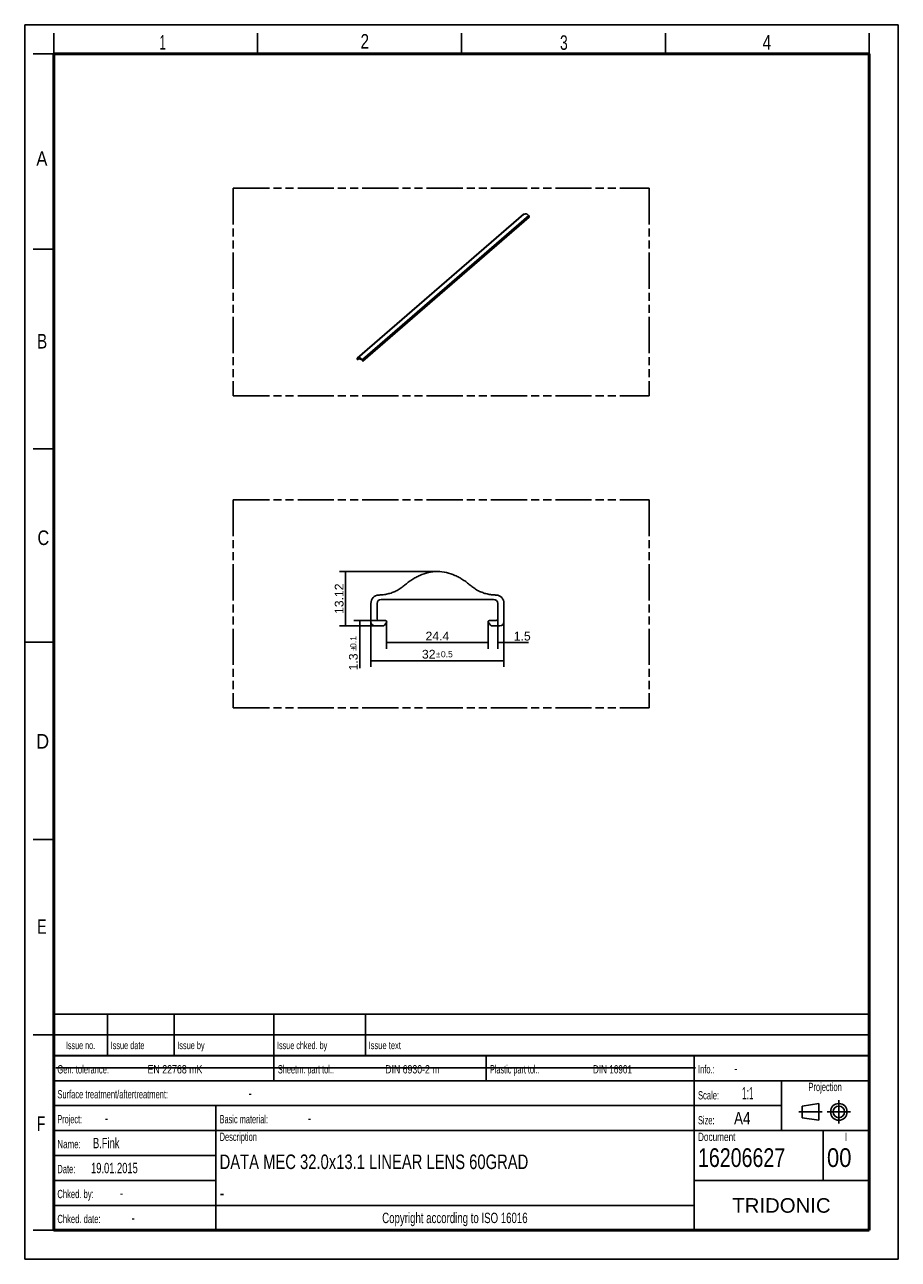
# Model space of a CAD drawing. Header units: millimetres. Extents: x 0 to 210, y 0 to 297.
import ezdxf
from ezdxf.enums import TextEntityAlignment as Align

# ---------------------------------------------------------------- set-up
doc = ezdxf.new("R2010")
doc.units = ezdxf.units.MM
doc.header["$LTSCALE"] = 19.36
doc.linetypes.add('CENTER', pattern=[0.6, 0.375, -0.075, 0.075, -0.075])
doc.linetypes.add('PHANTOM', pattern=[0.8, 0.45, -0.05, 0.1, -0.05, 0.1, -0.05])
doc.layers.get('0').update_dxf_attribs({"linetype": 'CONTINUOUS'})
for name, color, linetype in [('DEFAULT_1', 7, 'CENTER'), ('DEFAULT_3', 7, 'PHANTOM'), ('Z_DIM_2D', 7, 'CONTINUOUS'), ('Z_NOTICE', 7, 'CONTINUOUS')]:
    doc.layers.add(name, color=color, linetype=linetype)
doc.styles.add('TEXTSTYLE_2', font='txt', dxfattribs={"width": 0.75})
doc.styles.add('TEXTSTYLE_3', font='helveticaneueltw1g-ltcn.otf')
doc.styles.add('TEXTSTYLE_4', font='gdt', dxfattribs={"width": 0.7})
doc.styles.add('TEXTSTYLE_5', font='arial.ttf')
doc.dimstyles.new('DIMSTYLE_1', dxfattribs={"dimtxt": 2.1, "dimasz": 3.5, "dimexe": 1.5, "dimexo": 0, "dimgap": 0.525, "dimtad": 1, "dimdec": 3, "dimdsep": 46, "dimtxsty": 'TEXTSTYLE_3', "dimcen": 0.09, "dimclrt": 5, "dimadec": 0, "dimazin": 0, "dimtol": 1, "dimtp": 0.5, "dimtm": 0.5, "dimtfac": 1, "dimtdec": 3, "dimtofl": 0, "dimtmove": 0, "dimatfit": 3, "dimfxl": 1, "dimtolj": 1, "dimarcsym": 0})
doc.dimstyles.new('DIMSTYLE_2', dxfattribs={"dimtxt": 2.1, "dimasz": 3.5, "dimexe": 1.5, "dimexo": 0, "dimgap": 0.525, "dimtad": 1, "dimdsep": 46, "dimtxsty": 'TEXTSTYLE_3', "dimcen": 0.09, "dimclrt": 5, "dimadec": 0, "dimazin": 0, "dimtp": 0.2, "dimtm": 0.2, "dimtfac": 1, "dimtofl": 0, "dimtmove": 0, "dimatfit": 3, "dimfxl": 1, "dimtolj": 1, "dimarcsym": 0})
doc.dimstyles.new('DIMSTYLE_3', dxfattribs={"dimtxt": 2.1, "dimasz": 3.5, "dimexe": 1.5, "dimexo": 0, "dimgap": 0.525, "dimtad": 1, "dimdec": 3, "dimdsep": 46, "dimtxsty": 'TEXTSTYLE_3', "dimcen": 0.09, "dimclrt": 5, "dimadec": 0, "dimazin": 0, "dimtol": 1, "dimtp": 0.1, "dimtm": 0.1, "dimtfac": 1, "dimtdec": 3, "dimtofl": 0, "dimtmove": 0, "dimatfit": 3, "dimfxl": 1, "dimtolj": 1, "dimarcsym": 0})
doc.dimstyles.new('DIMSTYLE_4', dxfattribs={"dimtxt": 2.1, "dimasz": 3.5, "dimexe": 1.5, "dimexo": 0, "dimgap": 0.525, "dimtad": 1, "dimdec": 3, "dimdsep": 46, "dimtxsty": 'TEXTSTYLE_3', "dimcen": 0.09, "dimclrt": 5, "dimadec": 0, "dimazin": 0, "dimtp": 0.1, "dimtm": 0.1, "dimtfac": 1, "dimtdec": 3, "dimtofl": 0, "dimtmove": 0, "dimatfit": 3, "dimfxl": 1, "dimtolj": 1, "dimarcsym": 0})
doc.dimstyles.new('DIMSTYLE_5', dxfattribs={"dimtxt": 2.1, "dimasz": 3.5, "dimexe": 1.5, "dimexo": 0, "dimgap": 0.525, "dimtad": 1, "dimdec": 3, "dimdsep": 46, "dimtxsty": 'TEXTSTYLE_3', "dimcen": 0.09, "dimclrt": 5, "dimadec": 0, "dimazin": 0, "dimtp": 0.2, "dimtm": 0.2, "dimtfac": 1, "dimtdec": 3, "dimtofl": 0, "dimtmove": 0, "dimatfit": 3, "dimfxl": 1, "dimtolj": 1, "dimarcsym": 0})

# ---------------------------------------------------------------- blocks, each defined once
blk = doc.blocks.new('SYMBOL_2_BL0', base_point=(192.31, 35.47))
at = {"color": 2, "linetype": 'CONTINUOUS'}
for p, q in [((186.91, 36.87), (190.91, 37.47)), ((186.91, 34.07), (186.91, 36.87)), ((190.91, 37.47), (190.91, 33.47)), ((190.91, 33.47), (186.91, 34.07))]:
    blk.add_line(p, q, dxfattribs=at)
for radius in [2, 1.4]:
    blk.add_circle((195.71, 35.47), radius, dxfattribs=at)
at = {"layer": 'DEFAULT_1', "color": 2, "linetype": 'CENTER'}
for p, q in [((195.71, 38.27), (195.71, 32.67)), ((191.71, 35.47), (186.11, 35.47)), ((192.91, 35.47), (198.5, 35.47))]:
    blk.add_line(p, q, dxfattribs=at)
blk = doc.blocks.new('*D0')
at = {"layer": 'Z_DIM_2D', "color": 2, "linetype": 'CONTINUOUS'}
for p, q in [((83.21, 153.35), (83.21, 142.49)), ((115.21, 153.35), (115.21, 142.49)), ((83.21, 143.99), (99.21, 143.99)), ((115.21, 143.99), (99.21, 143.99))]:
    blk.add_line(p, q, dxfattribs=at)
at = {"layer": 'Z_DIM_2D', "color": 5, "linetype": 'CONTINUOUS'}
for s, height, style, p in [('32', 2.1, 'TEXTSTYLE_3', (97.12, 144.51)), ('`', 1.47, 'TEXTSTYLE_4', (99.39, 144.83)), ('0.5', 1.47, 'TEXTSTYLE_3', (101.48, 144.83))]:
    blk.add_text(s, height=height, dxfattribs=dict(at, style=style)).set_placement(p, align=Align.CENTER)
blk = doc.blocks.new('_NONE')
blk = doc.blocks.new('*D1')
at = {"layer": 'Z_DIM_2D', "color": 2, "linetype": 'CONTINUOUS'}
for p, q in [((99.21, 165.47), (75.65, 165.47)), ((77.15, 165.47), (77.15, 158.91)), ((77.15, 152.35), (77.15, 158.91)), ((84.21, 152.35), (75.65, 152.35))]:
    blk.add_line(p, q, dxfattribs=at)
at = {"layer": 'Z_DIM_2D', "color": 5, "linetype": 'CONTINUOUS', "style": 'TEXTSTYLE_3'}
blk.add_text('13.12', height=2.1, rotation=90, dxfattribs=at).set_placement((76.63, 158.91), align=Align.CENTER)
blk = doc.blocks.new('*D2')
at = {"layer": 'Z_DIM_2D', "color": 2, "linetype": 'CONTINUOUS'}
for p, q in [((85.11, 153.65), (79.08, 153.65)), ((84.21, 152.35), (79.08, 152.35)), ((80.58, 153.65), (80.58, 153)), ((80.58, 152.35), (80.58, 153)), ((80.58, 153), (80.58, 142.22))]:
    blk.add_line(p, q, dxfattribs=at)
at = {"layer": 'Z_DIM_2D', "color": 5, "linetype": 'CONTINUOUS'}
for s, height, style, p in [('0.1', 1.47, 'TEXTSTYLE_3', (79.74, 149.93)), ('1.3', 2.1, 'TEXTSTYLE_3', (80.05, 145.74)), ('`', 1.47, 'TEXTSTYLE_4', (79.74, 147.46))]:
    blk.add_text(s, height=height, rotation=90, dxfattribs=dict(at, style=style)).set_placement(p, align=Align.RIGHT)
blk = doc.blocks.new('*D3')
at = {"layer": 'Z_DIM_2D', "color": 2, "linetype": 'CONTINUOUS'}
for p, q in [((113.71, 154.05), (113.71, 146.84)), ((115.21, 153.35), (115.21, 146.84)), ((113.71, 148.34), (114.46, 148.34)), ((115.21, 148.34), (114.46, 148.34)), ((114.46, 148.34), (121.08, 148.34))]:
    blk.add_line(p, q, dxfattribs=at)
at = {"layer": 'Z_DIM_2D', "color": 5, "linetype": 'CONTINUOUS', "style": 'TEXTSTYLE_3'}
blk.add_text('1.5', height=2.1, dxfattribs=at).set_placement((117.56, 148.86))
blk = doc.blocks.new('*D4')
at = {"layer": 'Z_DIM_2D', "color": 2, "linetype": 'CONTINUOUS'}
for p, q in [((87.01, 153.35), (87.01, 146.85)), ((111.41, 153.35), (111.41, 146.85)), ((87.01, 148.35), (99.21, 148.35)), ((111.41, 148.35), (99.21, 148.35))]:
    blk.add_line(p, q, dxfattribs=at)
at = {"layer": 'Z_DIM_2D', "color": 5, "linetype": 'CONTINUOUS', "style": 'TEXTSTYLE_3'}
blk.add_text('24.4', height=2.1, dxfattribs=at).set_placement((99.21, 148.88), align=Align.CENTER)

msp = doc.modelspace()

# ---------------------------------------------------------------- linework, layer by layer
at = {"color": 2, "linetype": 'CONTINUOUS'}
for p, q in [((0, 0), (0, 297)), ((0, 297), (210, 297)), ((210, 0), (210, 297)), ((7, 290), (7, 295)), ((56, 290), (56, 295)), ((105, 290), (105, 295)), ((154, 290), (154, 295)), ((203, 290), (203, 295)), ((7, 290), (2, 290)), ((7, 243), (2, 243)), ((7, 195), (2, 195)), ((0, 148.5), (7, 148.5)), ((7, 101), (2, 101)), ((6.9136, 48.9602), (6.9136, 58.9602)), ((6.9136, 58.9602), (202.9136, 58.9602)), ((19.9136, 48.9602), (19.9136, 58.9602)), ((35.9136, 48.9602), (35.9136, 58.9602)), ((59.9136, 48.9602), (59.9136, 58.9602)), ((81.9136, 48.9602), (81.9136, 58.9602)), ((202.9136, 48.9602), (202.9136, 58.9602)), ((7, 54), (2, 54)), ((6.9136, 53.9602), (202.9136, 53.9602)), ((6.9135, 6.9601), (6.9135, 48.9601)), ((6.9135, 48.9601), (202.9135, 48.9601)), ((6.9136, 48.9602), (202.9136, 48.9602)), ((59.9135, 42.9601), (59.9135, 48.9601)), ((110.9135, 42.9601), (110.9135, 48.9601)), ((160.9135, 6.9601), (160.9135, 48.9601)), ((202.9135, 6.9601), (202.9135, 48.9601)), ((6.9135, 42.9601), (202.9135, 42.9601)), ((181.9135, 30.9601), (181.9135, 42.9601)), ((6.9135, 36.9601), (181.9135, 36.9601)), ((45.9135, 6.9601), (45.9135, 36.9601)), ((6.9135, 30.9601), (202.9135, 30.9601)), ((191.9135, 18.9601), (191.9135, 30.9601)), ((6.9135, 24.9601), (45.9135, 24.9601)), ((6.9135, 18.9601), (45.9135, 18.9601)), ((160.9135, 18.9601), (202.9135, 18.9601)), ((6.9135, 12.9601), (160.9135, 12.9601)), ((7, 7), (2, 7)), ((6.9135, 6.9601), (202.9135, 6.9601)), ((0, 0), (210, 0))]:
    msp.add_line(p, q, dxfattribs=at)
at = {"color": 7, "linetype": 'CONTINUOUS'}
for p, q in [((119.9285, 251.4026), (79.9285, 216.7616)), ((81.2824, 216.0934), (121.2824, 250.7344)), ((121.293, 250.7597), (121.293, 250.952)), ((79.9073, 216.5187), (79.9073, 216.711)), ((79.9506, 216.4629), (80.0339, 216.4388)), ((79.9723, 216.5302), (79.9723, 216.6905)), ((80.0589, 216.4879), (79.9896, 216.5079)), ((81.1847, 216.3838), (80.0156, 216.7213)), ((80.2818, 216.6444), (80.047, 216.441)), ((80.047, 216.441), (80.0477, 216.4417)), ((80.0693, 216.4641), (80.0477, 216.4417)), ((81.131, 216.1576), (81.1526, 216.1228)), ((81.1316, 216.1738), (81.228, 216.2573)), ((81.1414, 216.1754), (81.2107, 216.1554)), ((81.2497, 216.0879), (81.1664, 216.1119)), ((81.228, 216.1677), (81.228, 216.328)), ((81.293, 216.311), (81.293, 216.1187)), ((83.2132, 153.3512), (83.2132, 157.7923)), ((84.7132, 154.0512), (84.7132, 157.7512)), ((112.7132, 158.7512), (85.7132, 158.7512)), ((113.7132, 154.0512), (113.7132, 157.7512)), ((115.2132, 157.7923), (115.2132, 153.3512)), ((84.2132, 152.3512), (86.1358, 152.3512)), ((86.7132, 153.6512), (85.1132, 153.6512)), ((86.9527, 153.1707), (86.4553, 152.5105)), ((111.4736, 153.1707), (111.971, 152.5105)), ((111.7132, 153.6512), (113.3132, 153.6512)), ((114.2132, 152.3512), (112.2905, 152.3512)), ((7.4681, 46.0424), (161.2681, 46.0424))]:
    msp.add_line(p, q, dxfattribs=at)
at = {"color": 9, "linetype": 'CONTINUOUS'}
for p, q in [((79.9894, 216.7738), (119.9894, 251.4148)), ((121.2109, 251.0622), (81.2109, 216.4212)), ((121.293, 250.952), (81.293, 216.311)), ((81.293, 216.1187), (121.293, 250.7597)), ((79.9723, 216.6905), (80.0094, 216.7226)), ((80.1485, 216.6829), (79.9723, 216.5302)), ((79.9896, 216.5079), (80.1808, 216.6735)), ((80.2501, 216.6535), (80.0589, 216.4879)), ((80.0693, 216.4641), (80.2785, 216.6453)), ((81.1414, 216.1754), (81.228, 216.2504)), ((81.228, 216.1704), (81.2107, 216.1554))]:
    msp.add_line(p, q, dxfattribs=at)
at = {"color": 7, "linetype": 'CONTINUOUS'}
for points, const_width in [([(7, 7), (7, 290)], 0.7), ([(7, 290), (203, 290)], 0.7), ([(203, 7), (203, 290)], 0.7), ([(7, 49), (203, 49)], 0.5), ([(7, 7), (203, 7)], 0.7)]:
    msp.add_lwpolyline(points, dxfattribs=dict(at, const_width=const_width))
for centre, radius, start, end in [((85.2132, 157.7923), 2, 93.004399, 180), ((85.7132, 157.7512), 1, 90, 180), ((112.7132, 157.7512), 1, 0, 90), ((113.2132, 157.7923), 2, 0, 86.995637), ((84.2132, 153.3512), 1, 180, 270), ((85.1132, 154.0512), 0.4, 180, 270), ((86.1358, 152.7512), 0.4, 270, 323), ((86.7132, 153.3512), 0.3, 323, 90), ((111.7132, 153.3512), 0.3, 90, 217), ((112.2905, 152.7512), 0.4, 217, 270), ((113.3132, 154.0512), 0.4, 270, 360), ((114.2132, 153.3512), 1, 270, 360)]:
    msp.add_arc(centre, radius, start, end, dxfattribs=at)
for points, knots in [([(119.9285, 251.4026), (119.9361, 251.4092), (119.9565, 251.4187), (119.9785, 251.4174), (119.9894, 251.4148)], [0, 0, 0, 0, 0.47589929, 1, 1, 1, 1]), ([(119.9894, 251.4148), (120.0168, 251.4083), (120.071, 251.3981), (120.1518, 251.3986), (120.2263, 251.4203), (120.2905, 251.459), (120.3612, 251.4855), (120.4647, 251.5074), (120.6094, 251.4935), (120.7426, 251.4238), (120.8405, 251.3463), (120.9104, 251.2795), (120.9729, 251.2058), (121.0674, 251.1224), (121.1532, 251.0819), (121.2109, 251.0622)], [0, 0, 0, 0, 0.06126748, 0.11928778, 0.17403868, 0.2274436, 0.28153651, 0.33721946, 0.45632592, 0.58839964, 0.65764202, 0.72766311, 0.79792021, 0.86752729, 1, 1, 1, 1]), ([(121.2109, 251.0622), (121.2339, 251.0543), (121.274, 251.0233), (121.293, 250.9755), (121.293, 250.952)], [0, 0, 0, 0, 0.50781797, 1, 1, 1, 1]), ([(121.293, 250.7597), (121.293, 250.7572), (121.2922, 250.7479), (121.2875, 250.7388), (121.2824, 250.7344)], [0, 0, 0, 0, 0.26962229, 1, 1, 1, 1]), ([(79.9894, 216.7738), (80.0168, 216.7673), (80.071, 216.7571), (80.1518, 216.7576), (80.2263, 216.7793), (80.2905, 216.818), (80.3612, 216.8444), (80.4647, 216.8664), (80.6094, 216.8525), (80.7426, 216.7828), (80.8405, 216.7053), (80.9104, 216.6385), (80.9729, 216.5648), (81.0674, 216.4814), (81.1532, 216.4408), (81.2109, 216.4212)], [0, 0, 0, 0, 0.06126748, 0.11928778, 0.17403868, 0.2274436, 0.28153651, 0.33721946, 0.45632592, 0.58839964, 0.65764202, 0.72766311, 0.79792021, 0.86752729, 1, 1, 1, 1]), ([(79.9073, 216.711), (79.9073, 216.716), (79.9088, 216.7345), (79.9182, 216.7527), (79.9285, 216.7616)], [0, 0, 0, 0, 0.26962312, 1, 1, 1, 1]), ([(79.9506, 216.4629), (79.9386, 216.4663), (79.9174, 216.4819), (79.9073, 216.5065), (79.9073, 216.5187)], [0, 0, 0, 0, 0.50591334, 1, 1, 1, 1]), ([(79.9285, 216.7616), (79.9361, 216.7682), (79.9565, 216.7777), (79.9785, 216.7763), (79.9894, 216.7738)], [0, 0, 0, 0, 0.47589929, 1, 1, 1, 1]), ([(79.9828, 216.7158), (79.9777, 216.7113), (79.973, 216.7022), (79.9723, 216.693), (79.9723, 216.6905)], [0, 0, 0, 0, 0.73037785, 1, 1, 1, 1]), ([(80.0156, 216.7213), (80.0126, 216.7221), (80.0015, 216.7243), (79.989, 216.7211), (79.9828, 216.7158)], [0, 0, 0, 0, 0.275607, 1, 1, 1, 1]), ([(80.0693, 216.4641), (80.0723, 216.4673), (80.0722, 216.4794), (80.0639, 216.4865), (80.0589, 216.4879)], [0, 0, 0, 0, 0.45886635, 1, 1, 1, 1]), ([(81.131, 216.1576), (81.1302, 216.159), (81.1277, 216.164), (81.1286, 216.1712), (81.1316, 216.1738)], [0, 0, 0, 0, 0.29125207, 1, 1, 1, 1]), ([(81.228, 216.328), (81.228, 216.3401), (81.2179, 216.3647), (81.1967, 216.3803), (81.1847, 216.3838)], [0, 0, 0, 0, 0.49408678, 1, 1, 1, 1]), ([(81.2109, 216.4212), (81.2339, 216.4133), (81.274, 216.3822), (81.293, 216.3345), (81.293, 216.311)], [0, 0, 0, 0, 0.50781797, 1, 1, 1, 1]), ([(81.2824, 216.0934), (81.2804, 216.0916), (81.2707, 216.0854), (81.258, 216.0855), (81.2497, 216.0879)], [0, 0, 0, 0, 0.23666059, 1, 1, 1, 1]), ([(81.293, 216.1187), (81.293, 216.1162), (81.2922, 216.1069), (81.2875, 216.0978), (81.2824, 216.0934)], [0, 0, 0, 0, 0.26962229, 1, 1, 1, 1]), ([(85.1083, 159.7895), (85.2023, 159.7945), (85.6584, 159.8217), (86.4751, 159.9034), (87.5454, 160.1125), (88.5847, 160.4448), (89.573, 160.9074), (90.3415, 161.3933), (90.9186, 161.8341), (91.3366, 162.1832), (91.7585, 162.5274), (92.3348, 162.9691), (93.079, 163.4891), (94.0127, 164.051), (95.3119, 164.7017), (97.0357, 165.2969), (99.2132, 165.5527), (101.3906, 165.2969), (103.1144, 164.7017), (104.4136, 164.051), (105.3473, 163.4891), (106.0915, 162.9691), (106.6679, 162.5274), (107.0897, 162.1832), (107.5077, 161.8341), (108.0848, 161.3933), (108.8533, 160.9074), (109.8416, 160.4447), (110.8809, 160.1125), (111.9512, 159.9034), (112.7679, 159.8217), (113.224, 159.7945), (113.318, 159.7895)], [0, 0, 0, 0, 0.00908857, 0.04415368, 0.07921878, 0.11428388, 0.14934899, 0.18441409, 0.20194664, 0.21947919, 0.23701175, 0.2545443, 0.2896094, 0.3246745, 0.35973961, 0.42986981, 0.50000002, 0.57013023, 0.64026043, 0.67532554, 0.71039064, 0.74545574, 0.76298829, 0.78052085, 0.7980534, 0.81558595, 0.85065105, 0.88571616, 0.92078126, 0.95584636, 0.99091147, 1, 1, 1, 1])]:
    msp.add_open_spline(points, degree=3, knots=knots, dxfattribs=at)
for points in [[(79.9723, 216.5302), (79.9723, 216.5208), (79.9805, 216.5105), (79.9896, 216.5079)], [(80.0339, 216.4388), (80.0381, 216.4376), (80.0436, 216.4381), (80.047, 216.441)], [(81.1316, 216.1738), (81.1341, 216.1759), (81.1382, 216.1763), (81.1414, 216.1754)], [(81.1664, 216.1119), (81.1608, 216.1135), (81.1557, 216.1178), (81.1526, 216.1228)], [(81.2107, 216.1554), (81.2149, 216.1542), (81.2204, 216.1547), (81.2238, 216.1576)], [(81.2238, 216.1576), (81.2265, 216.16), (81.228, 216.1641), (81.228, 216.1677)]]:
    msp.add_open_spline(points, degree=3, dxfattribs=at)
at = {"layer": 'DEFAULT_3', "color": 7, "linetype": 'PHANTOM'}
for p, q in [((50.1286, 257.68), (50.1286, 207.68)), ((50.1286, 257.68), (150.1286, 257.68)), ((150.1286, 257.68), (150.1286, 207.68)), ((50.1286, 207.68), (150.1286, 207.68)), ((50.1286, 182.68), (50.1286, 132.68)), ((50.1286, 182.68), (150.1286, 182.68)), ((150.1286, 182.68), (150.1286, 132.68)), ((50.1286, 132.68), (150.1286, 132.68))]:
    msp.add_line(p, q, dxfattribs=at)

# ---------------------------------------------------------------- block references
at = {"color": 2, "linetype": 'CONTINUOUS'}
msp.add_blockref('SYMBOL_2_BL0', (192.3051, 35.4697), dxfattribs=at)

# ---------------------------------------------------------------- texts
at = {"color": 5, "linetype": 'CONTINUOUS', "style": 'TEXTSTYLE_2'}
for s, width, p in [('1', 0.571429, (32.414, 291.0005)), ('2', 0.785714, (80.7314, 291.2396)), ('3', 0.714286, (128.6839, 290.9429)), ('4', 0.785714, (177.3831, 290.9911)), ('A', 0.857143, (2.7873, 263.0481)), ('B', 0.785714, (2.9587, 219.0995)), ('C', 0.833333, (3.0702, 171.8336)), ('D', 0.904762, (2.8073, 122.8572)), ('E', 0.714286, (3.0025, 78.3025)), ('F', 0.714286, (2.9222, 30.897))]:
    msp.add_text(s, height=3.5, dxfattribs=dict(at, width=width)).set_placement(p)
at = {"layer": 'Z_NOTICE', "color": 5, "linetype": 'CONTINUOUS', "style": 'TEXTSTYLE_2'}
for s, height, width, p in [('Issue no.', 1.8, 0.698413, (13.4136, 50.5602)), ('Projection', 2, 0.652381, (192.4135, 40.4601)), ('I', 2, 0.642857, (197.4135, 28.4601)), ('Copyright according to ISO 16016', 2.5, 0.694196, (103.4135, 8.7101))]:
    msp.add_text(s, height=height, dxfattribs=dict(at, width=width)).set_placement(p, align=Align.CENTER)
for s, height, width, p in [('Issue date ', 1.8, 0.707792, (20.6636, 50.5602)), ('Issue by ', 1.8, 0.71164, (36.6636, 50.5602)), ('Issue chked. by', 1.8, 0.698413, (60.6636, 50.5602)), ('Issue text ', 1.8, 0.694805, (82.6636, 50.5602)), ('Gen. tolerance:', 2, 0.657143, (7.851, 44.7101)), ('EN 22768 mK', 2, 0.792208, (29.5296, 44.7101)), ('Sheetm. part tol.:', 2, 0.662698, (60.851, 44.7101)), ('DIN 6930-2 m', 2, 0.78373, (86.6725, 44.7101)), ('Plastic part tol.:', 2, 0.632275, (111.851, 44.7101)), ('DIN 16901', 2, 0.73545, (136.5772, 44.7101)), ('Info.: ', 2, 0.622449, (161.851, 44.7101)), ('-', 2.5, 0.714286, (170.5653, 44.7101)), ('Surface treatment/aftertreatment: ', 2, 0.67577, (7.851, 38.7101)), ('-', 2.5, 0.714286, (53.8034, 38.7101)), ('Scale:  ', 2, 0.660714, (161.851, 38.4601)), ('1:1', 3, 0.5, (172.4225, 38.4601)), ('Project: ', 2, 0.634921, (7.851, 32.7101)), ('-', 2.5, 0.714286, (19.2796, 32.7101)), ('Basic material: ', 2, 0.66369, (46.851, 32.7101)), ('-', 2.5, 0.714286, (68.0891, 32.7101)), ('Size: ', 2, 0.646825, (161.851, 32.4601)), (' A4', 3, 0.809524, (169.613, 32.4601)), ('Description', 2, 0.670996, (46.851, 28.4601)), ('Document', 2, 0.738095, (161.851, 28.4601)), ('Name: ', 2, 0.714286, (7.851, 26.7101)), ('B.Fink', 2.5, 0.670635, (16.4225, 26.7101)), ('16206627', 4.5, 0.782738, (161.851, 22.2101)), ('00', 4.5, 0.880952, (192.851, 22.2101)), ('Date: ', 2, 0.674603, (7.851, 20.7101)), ('19.01.2015', 2.5, 0.671429, (15.9463, 20.7101)), ('Chked. by: ', 2, 0.683983, (7.851, 14.7101)), ('-', 2.5, 0.714286, (22.8987, 14.7101)), ('Chked. date: ', 2, 0.684982, (7.851, 8.7101)), ('-', 2.5, 0.714286, (25.6606, 8.7101))]:
    msp.add_text(s, height=height, dxfattribs=dict(at, width=width)).set_placement(p)
at = {"layer": 'Z_NOTICE', "color": 7, "linetype": 'CONTINUOUS', "style": 'TEXTSTYLE_2'}
for s, width, p in [('DATA MEC 32.0x13.1 LINEAR LENS 60GRAD', 0.758687, (46.851, 21.7101)), ('-', 0.714286, (46.851, 14.2101))]:
    msp.add_text(s, height=3.5, dxfattribs=dict(at, width=width)).set_placement(p)
at = {"layer": 'Z_NOTICE', "color": 5, "linetype": 'CONTINUOUS', "style": 'TEXTSTYLE_5'}
msp.add_text('TRIDONIC', height=3.5, dxfattribs=at).set_placement((181.9135, 11.2101), align=Align.CENTER)

# ---------------------------------------------------------------- dimensions: what is measured, and where the dimension line sits
at = {"layer": 'Z_DIM_2D', "color": 2, "linetype": 'CONTINUOUS'}
for base, p1, p2, angle, dimstyle, picture, middle in [((77.1514, 165.4674), (84.2132, 152.3512), (99.2132, 165.4674), 90, 'DIMSTYLE_2', '*D1', (77.1514, 158.9093)), ((80.5796, 152.3512), (85.1132, 153.6512), (84.2132, 152.3512), 270, 'DIMSTYLE_3', '*D2', (80.5796, 146.0727))]:
    dim = msp.add_linear_dim(base=base, p1=p1, p2=p2, angle=angle, dimstyle=dimstyle, override={"dimblk1": 'NONE', "dimblk2": 'NONE', "dimsah": 1}, dxfattribs=at)
    dim.commit()
    dim.dimension.update_dxf_attribs({"geometry": picture, "text_midpoint": middle, "dimtype": 160})
for base, p1, p2, dimstyle, picture, middle in [((115.2132, 143.9869), (83.2132, 153.3512), (115.2132, 153.3512), 'DIMSTYLE_1', '*D0', (99.2132, 143.9869)), ((111.4132, 148.3512), (87.0132, 153.3512), (111.4132, 153.3512), 'DIMSTYLE_5', '*D4', (99.2132, 148.3512)), ((115.2132, 148.3393), (113.7132, 154.0512), (115.2132, 153.3512), 'DIMSTYLE_4', '*D3', (119.3216, 148.3393))]:
    dim = msp.add_linear_dim(base=base, p1=p1, p2=p2, dimstyle=dimstyle, override={"dimblk1": 'NONE', "dimblk2": 'NONE', "dimsah": 1}, dxfattribs=at)
    dim.commit()
    dim.dimension.update_dxf_attribs({"geometry": picture, "text_midpoint": middle, "dimtype": 160})

doc.saveas('drawing.dxf')
